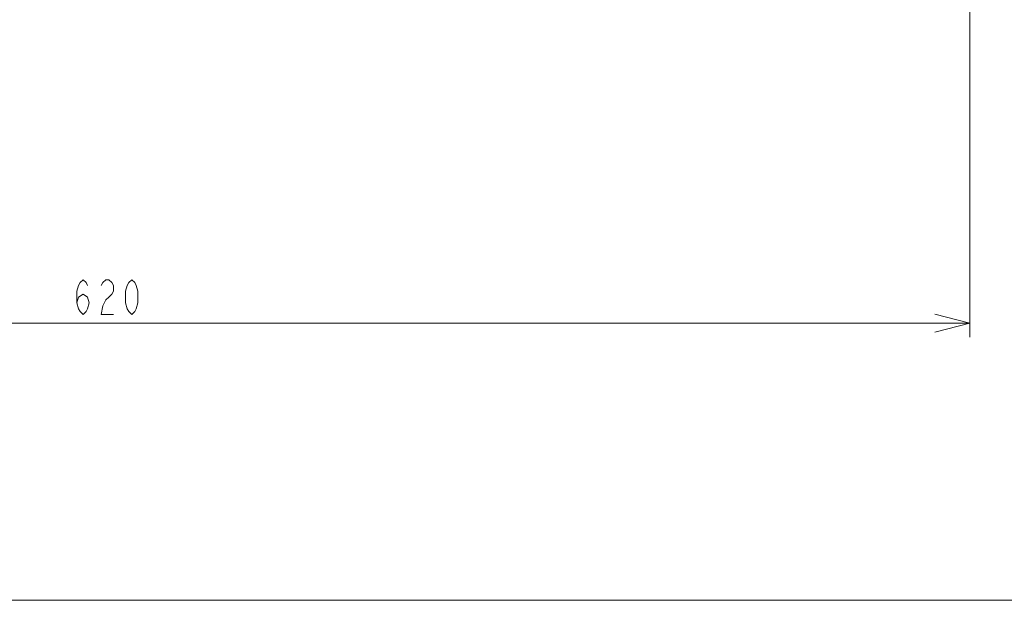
# Model space of a CAD drawing. Header units: millimetres. Extents: x 0 to 420, y -297 to 0.
# Tile 12 of 44: x 238 to 309, y -297 to -255. Entities that reach past the tile are written whole.
import ezdxf

# ---------------------------------------------------------------- set-up
doc = ezdxf.new("R2010")
doc.units = ezdxf.units.MM
doc.header["$MEASUREMENT"] = 0
doc.layers.add('レイヤー 2', color=7, linetype='Continuous', lineweight=0)
doc.layers.add('レイヤー 3', color=7, linetype='Continuous', lineweight=0)

# ---------------------------------------------------------------- blocks, each defined once
blk = doc.blocks.new('Block_11')
at = {"layer": 'レイヤー 2', "color": 18, "lineweight": 18, "true_color": 0x000000}
for points in [[(242.149, -275.625), (242.258, -275.209), (242.586, -275), (242.914, -275.209), (243.024, -275.625), (242.914, -276.042), (242.805, -276.25), (242.586, -276.459), (242.367, -276.25), (242.258, -276.042), (242.149, -275.625), (242.149, -274.792), (242.258, -274.375), (242.367, -274.167), (242.586, -273.959), (242.805, -274.167), (242.914, -274.375)], [(243.899, -274.375), (244.008, -274.167), (244.227, -273.959), (244.445, -273.959), (244.664, -274.167), (244.774, -274.375), (244.774, -274.792), (244.664, -275), (244.445, -275.209), (244.227, -275.417), (244.008, -275.834), (243.899, -276.459), (244.774, -276.459)], [(246.086, -276.459), (245.867, -276.25), (245.758, -276.042), (245.649, -275.625), (245.649, -274.792), (245.758, -274.375), (245.867, -274.167), (246.086, -273.959), (246.305, -274.167), (246.414, -274.375), (246.524, -274.792), (246.524, -275.625), (246.414, -276.042), (246.305, -276.25), (246.086, -276.459)]]:
    blk.add_lwpolyline(points, dxfattribs=at)

msp = doc.modelspace()

# ---------------------------------------------------------------- linework, layer by layer
at = {"layer": 'レイヤー 2', "color": 18, "lineweight": 9, "true_color": 0x000000}
for p, q in [((306.336, -248.904), (306.336, -278.084)), ((182.336, -277.084), (306.336, -277.084))]:
    msp.add_line(p, q, dxfattribs=at)
msp.add_lwpolyline([(303.836, -277.734), (306.336, -277.084), (303.836, -276.434)], dxfattribs=at)
at = {"layer": 'レイヤー 3'}
msp.add_lwpolyline([(420, -297), (0, -297), (0, 0), (420, 0)], close=True, dxfattribs=at)

# ---------------------------------------------------------------- block references
at = {"layer": 'レイヤー 2'}
msp.add_blockref('Block_11', (0, 0), dxfattribs=at)

doc.saveas('drawing.dxf')
